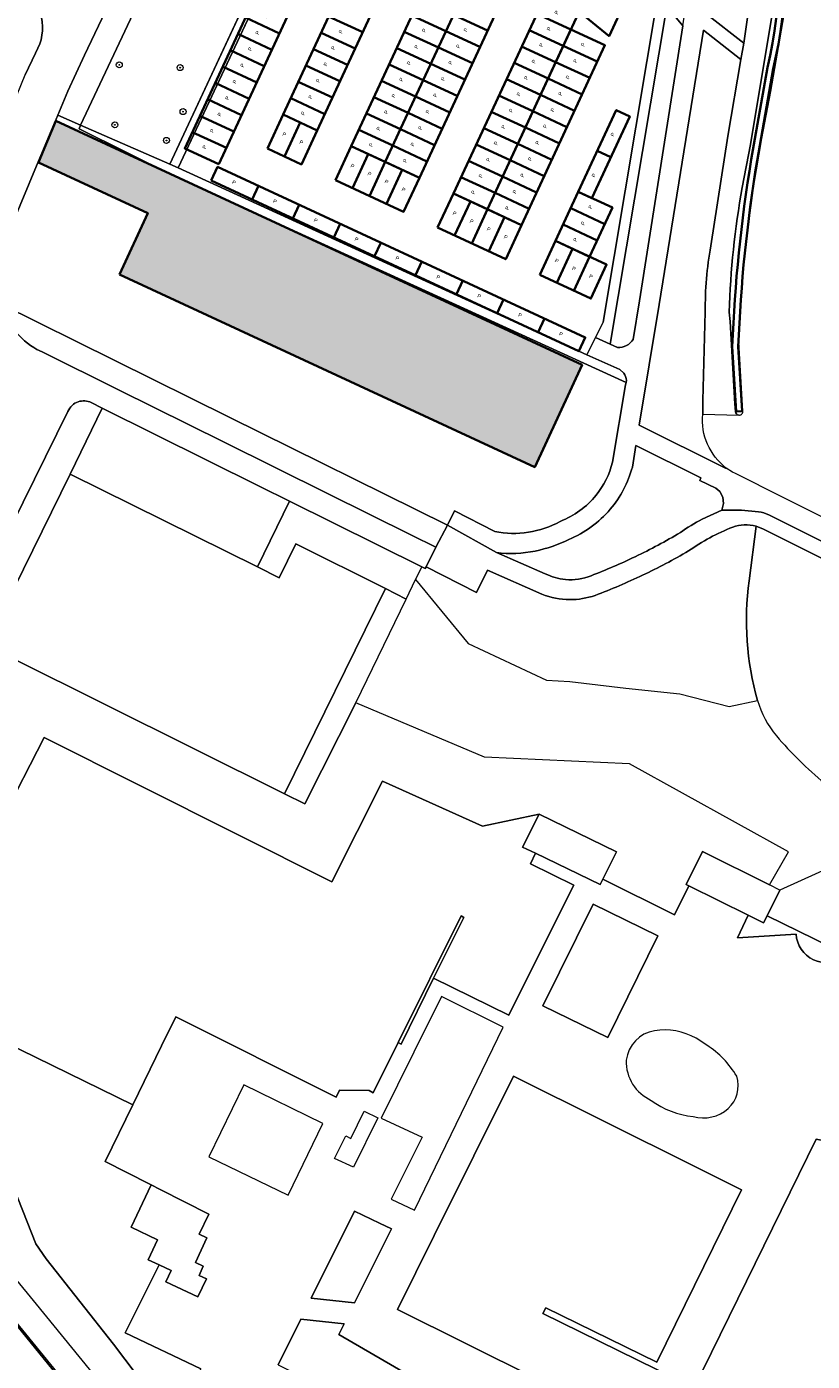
# Model space of a CAD drawing. Header units: metres. Extents: x 93008 to 98406, y 448779 to 454332.
# Tile 29 of 136: x 95566 to 95671, y 451436 to 451614. Entities that reach past the tile are written whole.
import ezdxf
from ezdxf.enums import TextEntityAlignment as Align

# ---------------------------------------------------------------- set-up
doc = ezdxf.new("R2010")
doc.units = ezdxf.units.M
doc.header["$MEASUREMENT"] = 0
for name, color, linetype, lineweight in [('B-PV-GR-HAAG-G', 85, 'GR-HAAG1', 35), ('B-PV-VH-VERHARDING_FIETSPAD-G', 252, 'Continuous', 18), ('B-PV-VW-MARKERING_PARKEERVAK-G', 7, 'Continuous', 35), ('B-PV-VW-MARKERING_PARKEERVAK-SCHEDING-G', 7, 'Continuous', 35), ('B-RO-GR-BEPLANTING_CULTUUR_VASTE PLANTENVAK-GV', 83, 'Continuous', 18), ('B-RO-GR-BOOM-S', 90, 'Continuous', 25), ('B-RO-VH-VERHARDING_ASFALT-GV', 252, 'Continuous', 18), ('N-PV-VH-VERHARDING_GESTABILISEERD GRAS-A', 5, 'Continuous', 35), ('N-PV-VH-VERHARDING_HALFVERHARDING-G', 252, 'Continuous', 35)]:
    doc.layers.add(name, color=color, linetype=linetype, lineweight=lineweight)
doc.layers.add('B-PV-VW-MARKERING_PARKEERVAK-T', color=7, linetype='Continuous', lineweight=25, plot=False)
for name, color, linetype, lineweight, true_color in [('B-RO-GR-BEPLANTING_CULTUUR_VASTE PLANTENVAK-V', 7, 'Continuous', 18, 0xa5a552), ('B-RO-OG-BEBOUWING-V', 7, 'Continuous', 18, 0xdc7869), ('B-RO-OG-TERREIN_CULTUURSCHEIDING-V', 7, 'Continuous', 18, 0x28c846), ('B-RO-OG-TERREIN_ERF-V', 7, 'Continuous', 18, 0x28c846), ('B-RO-VH-VERHARDING_BEDRIJFSVLOERPLAAT-V', 7, 'Continuous', 18, 0xcdcdcd), ('B-RO-VH-VERHARDING_BETONSTRAATSTEEN-V', 7, 'Continuous', 18, 0xcdcdcd), ('B-RO-VH-VERHARDING_TEGEL-V', 7, 'Continuous', 18, 0xcdcdcd)]:
    doc.layers.add(name, color=color, linetype=linetype, lineweight=lineweight, true_color=true_color)
doc.styles.get("Standard").update_dxf_attribs({"font": 'arial.ttf'})
doc.linetypes.add('GR-HAAG1', pattern='A,6,[176,NLCS.SHX,S=0.125,R=0,X=0,Y=0],-2', length=8)

# ---------------------------------------------------------------- blocks, each defined once
blk = doc.blocks.new('-P')
at = {"layer": 'B-PV-VW-MARKERING_PARKEERVAK-T'}
blk.add_text('P', height=0.5, dxfattribs=at).set_placement((0, 0), align=Align.MIDDLE_CENTER)
blk = doc.blocks.new('*U16')
at = {"layer": 'B-PV-VW-MARKERING_PARKEERVAK-G'}
blk.add_lwpolyline([(0, 0), (33.6, 0), (33.6, 5), (0, 5)], close=True, dxfattribs=at)
at = {"layer": 'B-PV-VW-MARKERING_PARKEERVAK-SCHEDING-G'}
for p, q in [((2.4, 0), (2.4, 5)), ((4.8, 0), (4.8, 5)), ((7.2, 0), (7.2, 5)), ((9.6, 0), (9.6, 5)), ((12, 0), (12, 5)), ((14.4, 0), (14.4, 5)), ((16.8, 0), (16.8, 5)), ((19.2, 0), (19.2, 5)), ((21.6, 0), (21.6, 5)), ((24, 0), (24, 5)), ((26.4, 0), (26.4, 5)), ((28.8, 0), (28.8, 5)), ((31.2, 0), (31.2, 5)), ((33.6, 0), (33.6, 5))]:
    blk.add_line(p, q, dxfattribs=at)
at = {"layer": 'B-PV-VW-MARKERING_PARKEERVAK-T'}
for p in [(1.26, 2.67), (3.66, 2.67), (6.06, 2.67), (8.46, 2.67), (10.86, 2.67), (13.26, 2.67), (15.66, 2.67), (18.06, 2.67), (20.46, 2.67), (22.86, 2.67), (25.26, 2.67), (27.66, 2.67), (30.06, 2.67), (32.46, 2.67)]:
    blk.add_blockref('-P', p, dxfattribs=at)
blk = doc.blocks.new('*U26')
at = {"layer": 'B-PV-VW-MARKERING_PARKEERVAK-G'}
blk.add_lwpolyline([(0, 0), (31.2, 0), (31.2, 5), (0, 5)], close=True, dxfattribs=at)
at = {"layer": 'B-PV-VW-MARKERING_PARKEERVAK-SCHEDING-G'}
for p, q in [((2.4, 0), (2.4, 5)), ((4.8, 0), (4.8, 5)), ((7.2, 0), (7.2, 5)), ((9.6, 0), (9.6, 5)), ((12, 0), (12, 5)), ((14.4, 0), (14.4, 5)), ((16.8, 0), (16.8, 5)), ((19.2, 0), (19.2, 5)), ((21.6, 0), (21.6, 5)), ((24, 0), (24, 5)), ((26.4, 0), (26.4, 5)), ((28.8, 0), (28.8, 5)), ((31.2, 0), (31.2, 5))]:
    blk.add_line(p, q, dxfattribs=at)
at = {"layer": 'B-PV-VW-MARKERING_PARKEERVAK-T'}
for p in [(1.26, 2.67), (3.66, 2.67), (6.06, 2.67), (8.46, 2.67), (10.86, 2.67), (13.26, 2.67), (15.66, 2.67), (18.06, 2.67), (20.46, 2.67), (22.86, 2.67), (25.26, 2.67), (27.66, 2.67), (30.06, 2.67)]:
    blk.add_blockref('-P', p, dxfattribs=at)
blk = doc.blocks.new('*U25')
at = {"layer": 'B-PV-VW-MARKERING_PARKEERVAK-G'}
blk.add_lwpolyline([(0, 0), (31.2, 0), (31.2, 5), (0, 5)], close=True, dxfattribs=at)
at = {"layer": 'B-PV-VW-MARKERING_PARKEERVAK-SCHEDING-G'}
for p, q in [((2.4, 0), (2.4, 5)), ((4.8, 0), (4.8, 5)), ((7.2, 0), (7.2, 5)), ((9.6, 0), (9.6, 5)), ((12, 0), (12, 5)), ((14.4, 0), (14.4, 5)), ((16.8, 0), (16.8, 5)), ((19.2, 0), (19.2, 5)), ((21.6, 0), (21.6, 5)), ((24, 0), (24, 5)), ((26.4, 0), (26.4, 5)), ((28.8, 0), (28.8, 5)), ((31.2, 0), (31.2, 5))]:
    blk.add_line(p, q, dxfattribs=at)
at = {"layer": 'B-PV-VW-MARKERING_PARKEERVAK-T'}
for p in [(1.26, 2.67), (3.66, 2.67), (6.06, 2.67), (8.46, 2.67), (10.86, 2.67), (13.26, 2.67), (15.66, 2.67), (18.06, 2.67), (20.46, 2.67), (22.86, 2.67), (25.26, 2.67), (27.66, 2.67), (30.06, 2.67)]:
    blk.add_blockref('-P', p, dxfattribs=at)
blk = doc.blocks.new('*U27')
at = {"layer": 'B-PV-VW-MARKERING_PARKEERVAK-G'}
blk.add_lwpolyline([(0, 0), (28.8, 0), (28.8, 5), (0, 5)], close=True, dxfattribs=at)
at = {"layer": 'B-PV-VW-MARKERING_PARKEERVAK-SCHEDING-G'}
for p, q in [((2.4, 0), (2.4, 5)), ((4.8, 0), (4.8, 5)), ((7.2, 0), (7.2, 5)), ((9.6, 0), (9.6, 5)), ((12, 0), (12, 5)), ((14.4, 0), (14.4, 5)), ((16.8, 0), (16.8, 5)), ((19.2, 0), (19.2, 5)), ((21.6, 0), (21.6, 5)), ((24, 0), (24, 5)), ((26.4, 0), (26.4, 5)), ((28.8, 0), (28.8, 5))]:
    blk.add_line(p, q, dxfattribs=at)
at = {"layer": 'B-PV-VW-MARKERING_PARKEERVAK-T'}
for p in [(1.26, 2.67), (3.66, 2.67), (6.06, 2.67), (8.46, 2.67), (10.86, 2.67), (13.26, 2.67), (15.66, 2.67), (18.06, 2.67), (20.46, 2.67), (22.86, 2.67), (25.26, 2.67), (27.66, 2.67)]:
    blk.add_blockref('-P', p, dxfattribs=at)
blk = doc.blocks.new('*U30')
at = {"layer": 'B-PV-VW-MARKERING_PARKEERVAK-G'}
blk.add_lwpolyline([(0, 0), (26.4, 0), (26.4, 5), (0, 5)], close=True, dxfattribs=at)
at = {"layer": 'B-PV-VW-MARKERING_PARKEERVAK-SCHEDING-G'}
for p, q in [((2.4, 0), (2.4, 5)), ((4.8, 0), (4.8, 5)), ((7.2, 0), (7.2, 5)), ((9.6, 0), (9.6, 5)), ((12, 0), (12, 5)), ((14.4, 0), (14.4, 5)), ((16.8, 0), (16.8, 5)), ((19.2, 0), (19.2, 5)), ((21.6, 0), (21.6, 5)), ((24, 0), (24, 5)), ((26.4, 0), (26.4, 5))]:
    blk.add_line(p, q, dxfattribs=at)
at = {"layer": 'B-PV-VW-MARKERING_PARKEERVAK-T'}
for p in [(1.26, 2.67), (3.66, 2.67), (6.06, 2.67), (8.46, 2.67), (10.86, 2.67), (13.26, 2.67), (15.66, 2.67), (18.06, 2.67), (20.46, 2.67), (22.86, 2.67), (25.26, 2.67)]:
    blk.add_blockref('-P', p, dxfattribs=at)
blk = doc.blocks.new('*U17')
at = {"layer": 'B-PV-VW-MARKERING_PARKEERVAK-G'}
blk.add_lwpolyline([(0, 0), (7.2, 0), (7.2, 5), (0, 5)], close=True, dxfattribs=at)
at = {"layer": 'B-PV-VW-MARKERING_PARKEERVAK-SCHEDING-G'}
for p, q in [((2.4, 0), (2.4, 5)), ((4.8, 0), (4.8, 5)), ((7.2, 0), (7.2, 5))]:
    blk.add_line(p, q, dxfattribs=at)
at = {"layer": 'B-PV-VW-MARKERING_PARKEERVAK-T'}
for p in [(1.26, 2.67), (3.66, 2.67), (6.06, 2.67)]:
    blk.add_blockref('-P', p, dxfattribs=at)
blk = doc.blocks.new('*U19')
at = {"layer": 'B-PV-VW-MARKERING_PARKEERVAK-G'}
blk.add_lwpolyline([(0, 0), (5, 0), (5, 5), (0, 5)], close=True, dxfattribs=at)
at = {"layer": 'B-PV-VW-MARKERING_PARKEERVAK-SCHEDING-G'}
for p, q in [((2.5, 0), (2.5, 5)), ((5, 0), (5, 5))]:
    blk.add_line(p, q, dxfattribs=at)
at = {"layer": 'B-PV-VW-MARKERING_PARKEERVAK-T'}
for p in [(1.26, 2.67), (3.76, 2.67)]:
    blk.add_blockref('-P', p, dxfattribs=at)
blk = doc.blocks.new('*U20')
at = {"layer": 'B-PV-VW-MARKERING_PARKEERVAK-G'}
blk.add_lwpolyline([(0, 0), (10, 0), (10, 5), (0, 5)], close=True, dxfattribs=at)
at = {"layer": 'B-PV-VW-MARKERING_PARKEERVAK-SCHEDING-G'}
for p, q in [((2.5, 0), (2.5, 5)), ((5, 0), (5, 5)), ((7.5, 0), (7.5, 5)), ((10, 0), (10, 5))]:
    blk.add_line(p, q, dxfattribs=at)
at = {"layer": 'B-PV-VW-MARKERING_PARKEERVAK-T'}
for p in [(1.26, 2.67), (3.76, 2.67), (6.26, 2.67), (8.76, 2.67)]:
    blk.add_blockref('-P', p, dxfattribs=at)
blk = doc.blocks.new('*U21')
at = {"layer": 'B-PV-VW-MARKERING_PARKEERVAK-G'}
blk.add_lwpolyline([(0, 0), (7.5, 0), (7.5, 5), (0, 5)], close=True, dxfattribs=at)
at = {"layer": 'B-PV-VW-MARKERING_PARKEERVAK-SCHEDING-G'}
for p, q in [((2.5, 0), (2.5, 5)), ((5, 0), (5, 5)), ((7.5, 0), (7.5, 5))]:
    blk.add_line(p, q, dxfattribs=at)
at = {"layer": 'B-PV-VW-MARKERING_PARKEERVAK-T'}
for p in [(1.26, 2.67), (3.76, 2.67), (6.26, 2.67)]:
    blk.add_blockref('-P', p, dxfattribs=at)
blk = doc.blocks.new('*U24')
at = {"layer": 'B-PV-VW-MARKERING_PARKEERVAK-G'}
blk.add_lwpolyline([(0, 0), (52.8, 0), (52.8, 5), (0, 5)], close=True, dxfattribs=at)
at = {"layer": 'B-PV-VW-MARKERING_PARKEERVAK-SCHEDING-G'}
for p, q in [((2.4, 0), (2.4, 5)), ((4.8, 0), (4.8, 5)), ((7.2, 0), (7.2, 5)), ((9.6, 0), (9.6, 5)), ((12, 0), (12, 5)), ((14.4, 0), (14.4, 5)), ((16.8, 0), (16.8, 5)), ((19.2, 0), (19.2, 5)), ((21.6, 0), (21.6, 5)), ((24, 0), (24, 5)), ((26.4, 0), (26.4, 5)), ((28.8, 0), (28.8, 5)), ((31.2, 0), (31.2, 5)), ((33.6, 0), (33.6, 5)), ((36, 0), (36, 5)), ((38.4, 0), (38.4, 5)), ((40.8, 0), (40.8, 5)), ((43.2, 0), (43.2, 5)), ((45.6, 0), (45.6, 5)), ((48, 0), (48, 5)), ((50.4, 0), (50.4, 5)), ((52.8, 0), (52.8, 5))]:
    blk.add_line(p, q, dxfattribs=at)
at = {"layer": 'B-PV-VW-MARKERING_PARKEERVAK-T'}
for p in [(1.26, 2.67), (3.66, 2.67), (6.06, 2.67), (8.46, 2.67), (10.86, 2.67), (13.26, 2.67), (15.66, 2.67), (18.06, 2.67), (20.46, 2.67), (22.86, 2.67), (25.26, 2.67), (27.66, 2.67), (30.06, 2.67), (32.46, 2.67), (34.86, 2.67), (37.26, 2.67), (39.66, 2.67), (42.06, 2.67), (44.46, 2.67), (46.86, 2.67), (49.26, 2.67), (51.66, 2.67)]:
    blk.add_blockref('-P', p, dxfattribs=at)
blk = doc.blocks.new('*U23')
at = {"layer": 'B-PV-VW-MARKERING_PARKEERVAK-G'}
blk.add_lwpolyline([(0, 0), (54, 0), (54, 2), (0, 2)], close=True, dxfattribs=at)
at = {"layer": 'B-PV-VW-MARKERING_PARKEERVAK-SCHEDING-G'}
for p, q in [((6, 2), (6, 0)), ((12, 2), (12, 0)), ((18, 2), (18, 0)), ((24, 2), (24, 0)), ((30, 2), (30, 0)), ((36, 2), (36, 0)), ((42, 2), (42, 0)), ((48, 2), (48, 0)), ((54, 2), (54, 0))]:
    blk.add_line(p, q, dxfattribs=at)
at = {"layer": 'B-PV-VW-MARKERING_PARKEERVAK-T'}
for p in [(2.86, 1.04), (8.86, 1.04), (14.86, 1.04), (20.86, 1.04), (26.86, 1.04), (32.86, 1.04), (38.86, 1.04), (44.86, 1.04), (50.86, 1.04)]:
    blk.add_blockref('-P', p, dxfattribs=at)
blk = doc.blocks.new('*U28')
at = {"layer": 'B-PV-VW-MARKERING_PARKEERVAK-G'}
blk.add_lwpolyline([(0, 0), (12, 0), (12, 2), (0, 2)], close=True, dxfattribs=at)
at = {"layer": 'B-PV-VW-MARKERING_PARKEERVAK-SCHEDING-G'}
for p, q in [((6, 2), (6, 0)), ((12, 2), (12, 0))]:
    blk.add_line(p, q, dxfattribs=at)
at = {"layer": 'B-PV-VW-MARKERING_PARKEERVAK-T'}
for p in [(2.86, 1.04), (8.86, 1.04)]:
    blk.add_blockref('-P', p, dxfattribs=at)
blk = doc.blocks.new('SGR-BOOM_01-SO')
at = {"linetype": 'ByBlock', "lineweight": 18}
h = blk.add_hatch(color=0, dxfattribs=at)
h.dxf.hatch_style = 1
edge = h.paths.add_edge_path()
edge.add_arc((0, 0), 0.25, 0, 360)
at = {"color": 0, "linetype": 'ByBlock', "lineweight": 18}
for radius in [2, 0.25]:
    blk.add_circle((0, 0), radius, dxfattribs=at)

msp = doc.modelspace()

# ---------------------------------------------------------------- hatches: boundary and pattern name
at = {"layer": 'N-PV-VH-VERHARDING_GESTABILISEERD GRAS-A'}
h = msp.add_hatch(dxfattribs=at)
h.set_pattern_fill('HONEY', color=256, scale=3)
h.set_pattern_definition([(335.1227, (95570.27566, 451601.17108), (0.6469247, 0.057995), [0.375, -0.75]), (95.1227, (95570.27566, 451601.17108), (-0.3736875, 0.5312557), [0.375, -0.75]), (35.1227, (95570.27566, 451601.17108), (0.2732372, 0.5892507), [-0.75, 0.375])])
h.paths.add_polyline_path([(95578.74, 451580.712), (95582.526, 451588.877), (95567.956, 451595.633), (95568.547, 451597.054), (95570.276, 451601.171), (95640.39, 451568.659), (95634.08, 451555.051)])

# ---------------------------------------------------------------- linework, layer by layer
at = {"layer": 'B-PV-GR-HAAG-G', "ltscale": 0.25, "flags": 128}
msp.add_lwpolyline([(95666.886, 451634.737, 0.1624343), (95651.456, 451656.432), (95618.352, 451683.7), (95617.844, 451683.083), (95650.965, 451655.8, -0.162215), (95666.104, 451634.559, -0.0943197), (95665.073, 451608.27), (95662.924, 451596.002, 0.0319149), (95660.395, 451571.116), (95660.928, 451562.476), (95661.726, 451562.526), (95661.196, 451571.126, -0.0318542), (95663.712, 451595.864), (95665.857, 451608.111, 0.0944538)], format="xyb", close=True, dxfattribs=at)
at = {"layer": 'B-PV-VH-VERHARDING_FIETSPAD-G'}
msp.add_lwpolyline([(95665.89, 451616.424, 0.1157509), (95664.665, 451637.668, 0.116476), (95652.376, 451653.89), (95643.313, 451661.663), (95641.194, 451659.239), (95650.56, 451651.239, -0.3056262), (95662.725, 451617.109), (95661.948, 451611.505), (95661.552, 451609.363), (95659.788, 451599.149), (95657.527, 451584.514, 0.0242136), (95656.951, 451580.136, 0.024244), (95656.802, 451575.722), (95656.459, 451563.943), (95656.448, 451562.087), (95661.253, 451561.989, -0.3625111), (95660.812, 451562.439), (95660.734, 451563.462), (95660.09, 451574.45), (95659.993, 451575.701, -0.037126), (95661.71, 451592.291), (95662.827, 451598.007)], format="xyb", close=True, dxfattribs=at)
at = {"layer": 'B-PV-VW-MARKERING_PARKEERVAK-G'}
msp.add_lwpolyline([(95638.188, 451623.724), (95636.014, 451619.036), (95643.988, 451612.46), (95646.162, 451617.148)], close=True, dxfattribs=at)
at = {"layer": 'B-RO-GR-BEPLANTING_CULTUUR_VASTE PLANTENVAK-GV'}
for points in [[(95610.25, 451648.542), (95611.566, 451648.155), (95610.973, 451648.616), (95599.919, 451657.198), (95584.253, 451623.344), (95573.584, 451600.576), (95585.451, 451595.395)], [(95611.566, 451648.155), (95610.25, 451648.542), (95585.451, 451595.395), (95586.588, 451594.896)]]:
    msp.add_lwpolyline(points, close=True, dxfattribs=at)
msp.add_lwpolyline([(95665.89, 451616.424), (95662.827, 451598.007), (95661.71, 451592.291, 0.037126), (95659.993, 451575.701), (95660.09, 451574.45), (95660.734, 451563.462), (95660.812, 451562.439, 0.3625111), (95661.253, 451561.989), (95661.344, 451561.987, 0.4255987), (95661.81, 451562.501), (95661.21, 451572.496), (95661.372, 451572.756), (95661.309, 451573.539), (95661.772, 451579.896), (95662.428, 451586.236), (95663.276, 451592.553), (95664.314, 451598.842), (95665.542, 451605.096), (95667.304, 451615.309, 0.1110897)], format="xyb", dxfattribs=at)
at = {"layer": 'B-RO-GR-BEPLANTING_CULTUUR_VASTE PLANTENVAK-V', "flags": 128}
msp.add_lwpolyline([(95596.48, 451649.766), (95596.48, 451649.766), (95584.253, 451623.344), (95573.584, 451600.576), (95585.451, 451595.395), (95608.943, 451645.74), (95601.493, 451649.195, 0.1618017)], format="xyb", close=True, dxfattribs=at)
msp.add_lwpolyline([(95608.943, 451645.74), (95585.451, 451595.395), (95586.588, 451594.896), (95610.167, 451645.172)], close=True, dxfattribs=at)
at = {"layer": 'B-RO-GR-BEPLANTING_CULTUUR_VASTE PLANTENVAK-V'}
msp.add_lwpolyline([(95651.69, 451616.412), (95650.48, 451617.888), (95643.185, 451574.367), (95642.167, 451572.309), (95644.122, 451571.428)], close=True, dxfattribs=at)
for points in [[(95665.89, 451616.424), (95662.827, 451598.007), (95661.71, 451592.291, 0.037126), (95659.993, 451575.701), (95660.09, 451574.45), (95660.734, 451563.462), (95660.812, 451562.439, 0.3625111), (95661.253, 451561.989), (95661.344, 451561.987, 0.4255987), (95661.81, 451562.501), (95661.21, 451572.496), (95661.372, 451572.756), (95661.309, 451573.539), (95661.772, 451579.896), (95662.428, 451586.236), (95663.276, 451592.553), (95664.314, 451598.842), (95665.542, 451605.096), (95667.304, 451615.309, 0.1110897)], [(95676.651, 451503.2), (95666.727, 451498.722), (95665.336, 451499.413), (95667.864, 451503.832), (95646.713, 451515.55), (95627.4, 451516.415), (95610.225, 451523.663), (95616.965, 451537.488), (95618.204, 451540.077), (95625.224, 451531.561), (95635.632, 451526.664), (95638.75, 451526.496), (95646.227, 451525.63), (95653.41, 451524.844), (95659.999, 451523.152), (95663.745, 451523.986, 0.0996468), (95666.267, 451519.271, 0.0452834), (95672.688, 451512.972, 0.0495743)]]:
    msp.add_lwpolyline(points, format="xyb", dxfattribs=at)
msp.add_lwpolyline([(95586.588, 451594.896), (95585.451, 451595.395), (95573.584, 451600.576), (95573.374, 451600.129), (95586.083, 451593.801), (95646.239, 451566.335), (95646.286, 451566.611, 0.1343361), (95645.954, 451567.55), (95645.417, 451568.063), (95641.025, 451570.029)], format="xyb", close=True, dxfattribs=at)
at = {"layer": 'B-RO-OG-BEBOUWING-V'}
for points in [[(95614.189, 451538.874), (95602.261, 451544.829), (95600.014, 451540.329), (95597.133, 451541.756), (95572.173, 451554.118), (95560.966, 451531.346), (95564.658, 451529.507), (95600.758, 451511.528)], [(95644.957, 451503.799), (95634.647, 451508.848), (95632.46, 451504.457), (95634.188, 451503.62), (95642.81, 451499.448), (95643.162, 451500.162)], [(95666.727, 451498.722), (95665.336, 451499.413), (95656.418, 451503.847), (95654.252, 451499.472), (95654.625, 451499.288), (95662.529, 451495.377), (95664.573, 451494.366), (95665.04, 451495.311)], [(95650.497, 451492.609), (95641.876, 451496.853), (95635.157, 451483.325), (95643.804, 451479.1)], [(95590.386, 451452.424), (95589.393, 451452.885), (95590.644, 451455.582), (95584.186, 451458.844), (95582.96, 451459.463), (95580.297, 451453.809), (95583.842, 451452.14), (95582.599, 451449.499), (95584.032, 451448.821), (95585.623, 451448.069), (95584.914, 451446.571), (95589.195, 451444.547), (95590.333, 451446.951), (95589.357, 451447.395), (95589.927, 451448.648), (95588.883, 451449.123)]]:
    msp.add_lwpolyline(points, close=True, dxfattribs=at)
at = {"layer": 'B-RO-OG-TERREIN_CULTUURSCHEIDING-V'}
for points in [[(95630.001, 451668.596), (95607.82, 451680.995), (95607.215, 451679.803), (95606.862, 451679.048), (95608.404, 451678.339), (95614.784, 451673.494), (95632.98, 451658.555), (95646.87, 451646.991, -0.2612771), (95657.557, 451619.72), (95656.901, 451615.442), (95661.948, 451611.505), (95662.725, 451617.109, 0.3056262), (95650.56, 451651.239), (95641.194, 451659.239)], [(95590.896, 451645.359), (95589.059, 451641.492), (95582.426, 451627.507), (95581.065, 451624.578), (95574.109, 451609.913), (95571.885, 451605.147), (95570.526, 451601.911), (95573.584, 451600.576), (95584.253, 451623.344), (95596.48, 451649.766, 0.2344993)], [(95566.205, 451607.279), (95567.582, 451610.203), (95567.892, 451610.852, 0.1938347), (95568.198, 451615.516, 0.2047803), (95564.945, 451619.212), (95561.161, 451621.334), (95548.182, 451593.022), (95544.135, 451586.14), (95553.022, 451581.592, 0.0967484), (95555.659, 451583.461, 0.0934901), (95557.356, 451586.084), (95557.472, 451586.295), (95562.273, 451597.821)], [(95653.818, 451613.816), (95651.69, 451616.412), (95644.122, 451571.428), (95645.097, 451570.989, 0.1411604), (95646.294, 451571.238, 0.139536), (95647.172, 451572.073), (95648.033, 451577.195)], [(95657.527, 451584.514), (95659.788, 451599.149), (95661.552, 451609.363), (95656.564, 451613.247), (95650.65, 451576.734), (95647.986, 451560.63), (95659.479, 451554.897), (95659.577, 451554.921, -0.2549631), (95656.448, 451562.087), (95656.459, 451563.943), (95656.802, 451575.722, -0.024244), (95656.951, 451580.136, -0.0242136)], [(95586.083, 451593.801), (95573.374, 451600.129), (95573.584, 451600.576), (95570.526, 451601.911), (95570.09, 451600.871), (95567.916, 451595.693), (95563.124, 451584.169), (95562.927, 451583.671), (95562.565, 451582.593), (95562.399, 451581.362, 0.0539736), (95562.418, 451579.009, 0.0518013), (95562.911, 451576.787), (95593.362, 451561.727), (95622.445, 451547.32), (95623.396, 451549.214), (95628.763, 451546.477, 0.0878509), (95633.225, 451546.381, 0.0882111), (95637.462, 451547.829, 0.1320603), (95642.254, 451551.314, 0.1091522), (95644.447, 451555.719), (95646.187, 451566.026), (95646.239, 451566.335)], [(95656.374, 451548.12), (95659.012, 451549.304), (95659.226, 451550.229), (95659.129, 451551.038), (95658.723, 451551.79), (95658.198, 451552.245), (95656.055, 451553.287), (95656.199, 451553.607), (95647.529, 451557.922), (95647.079, 451555.061, -0.1108997), (95644.14, 451549.443, -0.1200811), (95638.598, 451545.418, -0.0676583), (95634.134, 451543.882, -0.0797548), (95628.969, 451543.663), (95635.482, 451540.842, 0.0943431), (95638.166, 451540.087, 0.1181289), (95641.594, 451540.598, 0.0207349), (95647.47, 451543.124, 0.0222518), (95653.479, 451546.345, -0.0347452)], [(95662.642, 451539.918), (95663.571, 451547.169, 0.0796332), (95661.975, 451547.36, 0.0756462), (95660.469, 451547.064, 0.0303431), (95657.404, 451545.647, 0.0300222), (95654.558, 451543.885, -0.0213709), (95648.452, 451540.658, -0.0215597), (95642.115, 451537.973, -0.0842394), (95638.744, 451537.413, -0.0929953), (95635.034, 451538.122), (95627.779, 451541.315), (95626.327, 451538.377), (95619.6, 451541.772), (95619.496, 451541.545), (95619.019, 451541.782), (95618.204, 451540.077), (95625.224, 451531.561), (95635.632, 451526.664), (95638.75, 451526.496), (95646.227, 451525.63), (95653.41, 451524.844), (95659.999, 451523.152), (95663.745, 451523.986, -0.1025798)]]:
    msp.add_lwpolyline(points, format="xyb", close=True, dxfattribs=at)
msp.add_lwpolyline([(95544.656, 451464.449), (95536.431, 451469.893), (95536.374, 451469.931), (95533.971, 451471.34), (95524.516, 451461.754), (95538.079, 451448.283), (95549.507, 451459.723), (95563.553, 451442.579), (95580.556, 451421.744), (95590.82, 451407.629), (95591.074, 451407.237), (95591.205, 451407.368), (95588.859, 451410.692), (95586.655, 451413.773), (95583.292, 451418.444), (95580.021, 451422.787), (95564.886, 451441.327), (95549.603, 451459.995), (95547.142, 451462.409)], close=True, dxfattribs=at)
for points in [[(95552.933, 451461.491), (95567.68, 451443.56), (95582.751, 451425.047)], [(95586.767, 451426.633), (95577.984, 451438.251), (95568.976, 451449.6), (95567.616, 451451.595), (95564.053, 451460.611)]]:
    msp.add_lwpolyline(points, dxfattribs=at)
at = {"layer": 'B-RO-OG-TERREIN_ERF-V'}
for points in [[(95576.446, 451562.92), (95572.173, 451554.118), (95597.133, 451541.756), (95601.404, 451550.528), (95597.443, 451552.494)], [(95618.204, 451540.077), (95619.019, 451541.782), (95601.404, 451550.528), (95597.133, 451541.756), (95600.014, 451540.329), (95602.261, 451544.829), (95614.189, 451538.874), (95616.965, 451537.488)], [(95610.225, 451523.663), (95616.965, 451537.488), (95614.189, 451538.874), (95600.758, 451511.528), (95603.448, 451510.211)], [(95613.812, 451513.247), (95627.13, 451507.238), (95634.647, 451508.848), (95644.957, 451503.799), (95643.162, 451500.162), (95652.713, 451495.447), (95654.625, 451499.288), (95654.252, 451499.472), (95656.418, 451503.847), (95665.336, 451499.413), (95667.864, 451503.832), (95646.713, 451515.55), (95627.4, 451516.415), (95610.225, 451523.663), (95603.448, 451510.211), (95600.758, 451511.528), (95564.658, 451529.507), (95550.125, 451501.238), (95557.602, 451497.394), (95568.743, 451519.063), (95607.053, 451499.802)], [(95689.016, 451502.33), (95688.675, 451502.878), (95686.225, 451503.698), (95683.805, 451504.122), (95681.379, 451504.109), (95678.977, 451503.78), (95677.55, 451503.424), (95676.651, 451503.2), (95666.727, 451498.722), (95665.04, 451495.311), (95675.482, 451490.186), (95682.321, 451480.62), (95684.464, 451482.523), (95685.875, 451484.427), (95686.949, 451486.545), (95689.007, 451492.277), (95689.623, 451496.822), (95689.702, 451499.618)], [(95576.833, 451462.558), (95580.528, 451470.124), (95550.474, 451484.795), (95555.312, 451494.696), (95548.54, 451498.145), (95539.621, 451479.944), (95541.406, 451478.338), (95543.525, 451477.161), (95545.445, 451476.48), (95548.115, 451475.534), (95549.024, 451474.683), (95564.053, 451460.611), (95567.616, 451451.595), (95568.976, 451449.6), (95577.984, 451438.251), (95586.767, 451426.633), (95589.584, 451434.952), (95579.51, 451439.759), (95584.032, 451448.821), (95582.599, 451449.499), (95583.842, 451452.14), (95580.297, 451453.809), (95582.96, 451459.463), (95582.723, 451459.583)], [(95643.804, 451479.1), (95635.157, 451483.325), (95641.876, 451496.853), (95650.497, 451492.609)], [(95620.612, 451486.972), (95624.632, 451495.09), (95624.29, 451495.279), (95615.862, 451478.42), (95616.274, 451478.21)], [(95629.89, 451480.452), (95621.646, 451484.563), (95617.968, 451477.154), (95613.604, 451468.365), (95619.061, 451465.804), (95614.95, 451457.544), (95618.072, 451456.075)], [(95687.669, 451462.311), (95699.04, 451428.625), (95667.642, 451407.88), (95652.827, 451424.435), (95615.797, 451442.863), (95620.692, 451452.699), (95631.261, 451473.936), (95655.406, 451461.921), (95661.641, 451458.818), (95650.358, 451435.831), (95635.545, 451443.103), (95635.159, 451442.315), (95655.323, 451432.417), (95671.582, 451465.542)], [(95661.641, 451458.818), (95655.406, 451461.921), (95631.261, 451473.936), (95620.692, 451452.699), (95615.797, 451442.863), (95652.827, 451424.435), (95667.642, 451407.88), (95699.04, 451428.625), (95687.669, 451462.311), (95671.582, 451465.542), (95655.323, 451432.417), (95635.159, 451442.315), (95635.545, 451443.103), (95650.358, 451435.831)], [(95605.865, 451467.644), (95595.332, 451472.773), (95590.679, 451463.217), (95601.213, 451458.088)], [(95613.159, 451468.39), (95609.93, 451461.802), (95607.389, 451462.964), (95608.907, 451466.004), (95609.599, 451465.66), (95611.368, 451469.26)], [(95563.553, 451442.579), (95549.507, 451459.723), (95538.079, 451448.283), (95544.85, 451441.558), (95552.239, 451434.224), (95558.68, 451427.893), (95555.963, 451425.06), (95552.668, 451420.883), (95562.131, 451411.296), (95577.895, 451395.36), (95578.746, 451396.238), (95579.378, 451395.615), (95591.074, 451407.237), (95590.82, 451407.629), (95580.556, 451421.744)], [(95610.084, 451443.752), (95604.31, 451444.361), (95610.058, 451455.98), (95613.389, 451454.375), (95614.988, 451453.604)], [(95614.988, 451453.604), (95613.389, 451454.375), (95610.058, 451455.98), (95604.31, 451444.361), (95610.084, 451443.752)], [(95607.99, 451439.545), (95608.703, 451440.977), (95602.936, 451441.583), (95599.919, 451435.485), (95603.214, 451433.87), (95606.089, 451434.087), (95634.176, 451417.921), (95635.421, 451415.88), (95639.514, 451413.869), (95642.292, 451419.613)]]:
    msp.add_lwpolyline(points, close=True, dxfattribs=at)
for points in [[(95550.474, 451484.795), (95580.528, 451470.124), (95584.357, 451477.965), (95586.246, 451481.832), (95607.608, 451471.161), (95608.055, 451472.056), (95611.999, 451472.029), (95612.575, 451471.738), (95615.862, 451478.42), (95624.29, 451495.279), (95624.632, 451495.09), (95620.612, 451486.972), (95630.612, 451482.071), (95633.962, 451488.76), (95639.285, 451499.389), (95633.513, 451502.199), (95634.188, 451503.62), (95632.46, 451504.457), (95634.647, 451508.848), (95627.13, 451507.238), (95613.812, 451513.247), (95607.053, 451499.802), (95568.743, 451519.063), (95557.602, 451497.394)], [(95599.919, 451435.485), (95602.936, 451441.583), (95608.703, 451440.977), (95607.99, 451439.545), (95642.292, 451419.613)]]:
    msp.add_lwpolyline(points, dxfattribs=at)
msp.add_lwpolyline([(95675.325, 451489.776, -0.581622), (95668.89, 451492.862), (95661.078, 451492.385), (95662.529, 451495.377), (95654.625, 451499.288), (95652.713, 451495.447), (95643.162, 451500.162), (95642.81, 451499.448), (95634.188, 451503.62), (95633.513, 451502.199), (95639.285, 451499.389), (95633.962, 451488.76), (95630.612, 451482.071), (95620.612, 451486.972), (95616.274, 451478.21), (95615.862, 451478.42), (95612.575, 451471.738), (95611.999, 451472.029), (95608.055, 451472.056), (95607.608, 451471.161), (95586.246, 451481.832), (95584.357, 451477.965), (95580.528, 451470.124), (95576.833, 451462.558), (95582.723, 451459.583), (95582.96, 451459.463), (95584.186, 451458.844), (95590.644, 451455.582), (95589.393, 451452.885), (95590.386, 451452.424), (95588.883, 451449.123), (95589.927, 451448.648), (95589.357, 451447.395), (95590.333, 451446.951), (95589.195, 451444.547), (95584.914, 451446.571), (95585.623, 451448.069), (95584.032, 451448.821), (95579.51, 451439.759), (95589.584, 451434.952)], format="xyb", dxfattribs=at)
for points in [[(95665.04, 451495.311), (95664.573, 451494.366), (95662.529, 451495.377), (95661.078, 451492.385), (95668.89, 451492.862, 0.581622), (95675.325, 451489.776), (95682.06, 451480.388), (95682.321, 451480.62), (95675.482, 451490.186)], [(95659.84, 451469.624, 0.2936571), (95660.979, 451473.923, 0.1223517), (95656.986, 451478.054), (95655.561, 451479, 0.1690347), (95650.021, 451479.985, 0.3325179), (95646.263, 451476.059, 0.3044751), (95649.607, 451470.719, 0.1380499), (95655.186, 451468.571, 0.2549244)], [(95656.986, 451478.054), (95655.561, 451479, 0.1690347), (95650.021, 451479.985, 0.3325179), (95646.263, 451476.059, 0.3044751), (95649.607, 451470.719, 0.1380499), (95655.186, 451468.571, 0.2549244), (95659.84, 451469.624, 0.2936571), (95660.979, 451473.923, 0.1223517)]]:
    msp.add_lwpolyline(points, format="xyb", close=True, dxfattribs=at)
at = {"layer": 'B-RO-VH-VERHARDING_ASFALT-GV'}
msp.add_lwpolyline([(95684.252, 451542.505), (95670.39, 451549.427), (95667.088, 451551.056), (95660.805, 451554.205), (95660.435, 451554.392), (95659.577, 451554.921, -0.2549631), (95656.448, 451562.087), (95661.253, 451561.989), (95661.344, 451561.987, 0.4255987), (95661.81, 451562.501), (95661.21, 451572.496), (95661.372, 451572.756), (95661.309, 451573.539), (95661.772, 451579.896), (95662.428, 451586.236), (95663.276, 451592.553), (95664.314, 451598.842), (95665.542, 451605.096), (95667.304, 451615.309, 0.1110897)], format="xyb", dxfattribs=at)
at = {"layer": 'B-RO-VH-VERHARDING_BEDRIJFSVLOERPLAAT-V'}
msp.add_lwpolyline([(95661.71, 451592.291), (95662.827, 451598.007), (95665.89, 451616.424, 0.1157509), (95664.665, 451637.668, 0.116476), (95652.376, 451653.89), (95643.313, 451661.663), (95641.194, 451659.239), (95650.56, 451651.239, -0.3056262), (95662.725, 451617.109), (95661.948, 451611.505), (95661.552, 451609.363), (95659.788, 451599.149), (95657.527, 451584.514, 0.0242136), (95656.951, 451580.136, 0.024244), (95656.802, 451575.722), (95656.459, 451563.943), (95656.448, 451562.087), (95661.253, 451561.989, -0.3625111), (95660.812, 451562.439), (95660.734, 451563.462), (95660.09, 451574.45), (95659.993, 451575.701, -0.037126)], format="xyb", close=True, dxfattribs=at)
at = {"layer": 'B-RO-VH-VERHARDING_BETONSTRAATSTEEN-V'}
for points in [[(95613.708, 451652.723), (95613.708, 451652.723), (95586.588, 451594.896), (95641.025, 451570.029), (95642.167, 451572.309), (95643.185, 451574.367), (95650.48, 451617.888), (95651.69, 451616.412), (95653.818, 451613.816), (95654.162, 451616.141), (95652.045, 451618.787), (95650.873, 451620.251), (95651.103, 451621.888), (95613.708, 451652.723)], [(95563.124, 451584.169), (95567.916, 451595.693), (95570.09, 451600.871), (95570.526, 451601.911), (95571.885, 451605.147), (95574.109, 451609.913), (95581.065, 451624.578)], [(95684.252, 451542.505), (95670.39, 451549.427), (95667.088, 451551.056), (95660.805, 451554.205), (95660.435, 451554.392), (95659.577, 451554.921), (95659.479, 451554.897), (95647.986, 451560.63), (95650.65, 451576.734), (95656.564, 451613.247), (95661.552, 451609.363), (95661.948, 451611.505), (95656.901, 451615.442)]]:
    msp.add_lwpolyline(points, dxfattribs=at)
for points in [[(95568.198, 451615.516, -0.1938347), (95567.892, 451610.852), (95567.582, 451610.203), (95566.205, 451607.279)], [(95653.818, 451613.816), (95648.033, 451577.195), (95647.172, 451572.073, -0.139536), (95646.294, 451571.238, -0.1411604), (95645.097, 451570.989), (95644.122, 451571.428), (95642.167, 451572.309), (95641.025, 451570.029), (95645.417, 451568.063), (95645.954, 451567.55, -0.1343361), (95646.286, 451566.611), (95646.239, 451566.335), (95646.187, 451566.026), (95644.447, 451555.719, -0.1091522), (95642.254, 451551.314, -0.1320603), (95637.462, 451547.829, -0.0882111), (95633.225, 451546.381, -0.0878509), (95628.763, 451546.477), (95623.396, 451549.214), (95622.445, 451547.32), (95628.969, 451543.663, 0.0797548), (95634.134, 451543.882, 0.0676583), (95638.598, 451545.418, 0.1200811), (95644.14, 451549.443, 0.1108997), (95647.079, 451555.061), (95647.529, 451557.922), (95656.199, 451553.607), (95656.055, 451553.287), (95658.198, 451552.245), (95658.723, 451551.79), (95659.129, 451551.038), (95659.226, 451550.229), (95659.012, 451549.304), (95661.614, 451549.338), (95663.87, 451549.114, -0.0740887), (95665.256, 451548.69), (95781.842, 451490.511)], [(95531.706, 451480.979), (95571.895, 451562.465, -0.2176248), (95573.274, 451563.76, -0.1979318), (95575.007, 451563.645), (95576.446, 451562.92), (95597.443, 451552.494), (95601.404, 451550.528), (95619.019, 451541.782), (95619.496, 451541.545), (95619.6, 451541.772), (95620.904, 451544.376), (95617.64, 451546.006), (95606.48, 451551.548), (95592.615, 451558.421), (95578.732, 451565.307), (95568.439, 451570.393), (95567.767, 451570.725, -0.0986077), (95564.71, 451573.326, -0.0957493)], [(95781.842, 451490.511), (95665.256, 451548.69, 0.0740887), (95663.87, 451549.114), (95661.614, 451549.338), (95659.012, 451549.304), (95656.374, 451548.12, 0.0347452), (95653.479, 451546.345, -0.0222518), (95647.47, 451543.124, -0.0207349), (95641.594, 451540.598, -0.1181289), (95638.166, 451540.087, -0.0943431), (95635.482, 451540.842), (95628.969, 451543.663), (95622.445, 451547.32), (95620.904, 451544.376), (95619.6, 451541.772), (95626.327, 451538.377), (95627.779, 451541.315), (95635.034, 451538.122, 0.0929953), (95638.744, 451537.413, 0.0842394), (95642.115, 451537.973, 0.0215597), (95648.452, 451540.658, 0.0213709), (95654.558, 451543.885, -0.0300222), (95657.404, 451545.647, -0.0303431), (95660.469, 451547.064, -0.0756462), (95661.975, 451547.36, -0.0796332), (95663.571, 451547.169), (95664.549, 451546.796), (95771.72, 451493.301)], [(95771.72, 451493.301), (95664.549, 451546.796), (95663.571, 451547.169), (95662.642, 451539.918, 0.1025798), (95663.745, 451523.986, 0.0996468), (95666.267, 451519.271, 0.0452834), (95672.688, 451512.972, 0.0495743)]]:
    msp.add_lwpolyline(points, format="xyb", dxfattribs=at)
at = {"layer": 'B-RO-VH-VERHARDING_TEGEL-V'}
msp.add_lwpolyline([(95593.362, 451561.727), (95562.911, 451576.787, 0.0957493), (95564.71, 451573.326, 0.0986077), (95567.767, 451570.725), (95568.439, 451570.393), (95578.732, 451565.307), (95592.615, 451558.421), (95606.48, 451551.548), (95617.64, 451546.006), (95620.904, 451544.376), (95622.445, 451547.32)], format="xyb", close=True, dxfattribs=at)
msp.add_lwpolyline([(95560.966, 451531.346), (95572.173, 451554.118), (95576.446, 451562.92), (95575.007, 451563.645, 0.1979318), (95573.274, 451563.76, 0.2176248), (95571.895, 451562.465), (95531.706, 451480.979, -0.2087123)], format="xyb", dxfattribs=at)
at = {"layer": 'N-PV-VH-VERHARDING_HALFVERHARDING-G'}
msp.add_line((95640.808, 451572.323), (95591.819, 451595.039), dxfattribs=at)
at = {"layer": 'N-PV-VH-VERHARDING_HALFVERHARDING-G', "flags": 128}
msp.add_lwpolyline([(95578.74, 451580.712), (95582.526, 451588.877), (95567.956, 451595.633), (95568.547, 451597.054), (95570.276, 451601.171), (95640.39, 451568.659), (95634.08, 451555.051)], close=True, dxfattribs=at)

# ---------------------------------------------------------------- block references
at = {"layer": 'B-PV-VW-MARKERING_PARKEERVAK-G'}
for name, p, rotation in [('*U24', (95591.987, 451595.402), 65.12271435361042), ('*U16', (95605.098, 451599.905), 65.12271435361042), ('*U26', (95614.17, 451595.698), 65.12271435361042), ('*U25', (95618.706, 451593.595), 65.12271435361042), ('*U27', (95627.778, 451589.388), 65.12271435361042), ('*U30', (95632.314, 451587.284), 65.12271435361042), ('*U19', (95598.458, 451597.472), 335.1227143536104), ('*U28', (95641.694, 451590.872), 65.1227143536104), ('*U20', (95607.531, 451593.265), 335.1227143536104), ('*U23', (95590.978, 451593.225), 335.1227143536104), ('*U20', (95621.139, 451586.955), 335.1227143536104), ('*U17', (95641.386, 451583.078), 65.12271435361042), ('*U21', (95634.747, 451580.645), 335.1227143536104)]:
    msp.add_blockref(name, p, dxfattribs=dict(at, rotation=rotation))
at = {"layer": 'B-RO-GR-BOOM-S', "xscale": 0.2, "yscale": 0.2, "zscale": 0.2}
for p in [(95578.734, 451608.628), (95586.835, 451608.259), (95587.229, 451602.398), (95578.144, 451600.639), (95585.017, 451598.565)]:
    msp.add_blockref('SGR-BOOM_01-SO', p, dxfattribs=at)

doc.saveas('drawing.dxf')
